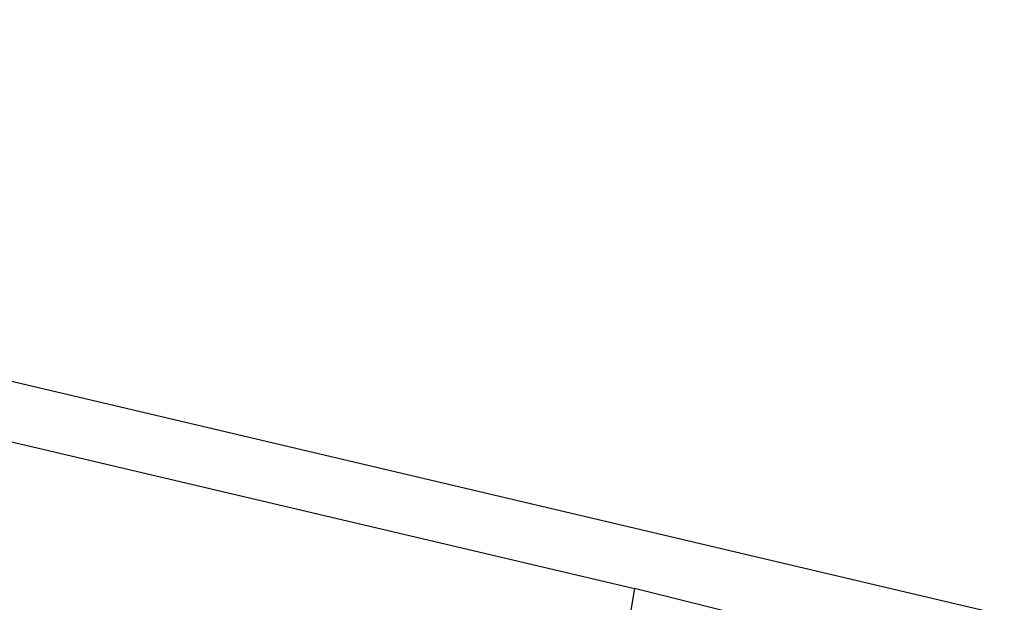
# Model space of a CAD drawing. Header units: feet. Extents: x -79 to 198, y -22 to 181.
# Tile 256 of 256: x 85.97 to 86.893, y 152.712 to 153.258. Entities that reach past the tile are written whole.
import ezdxf

# ---------------------------------------------------------------- set-up
doc = ezdxf.new("R2010")
doc.units = ezdxf.units.FT
doc.layers.add('A-LINEA', color=7, linetype='CONTINUOUS')

msp = doc.modelspace()

# ---------------------------------------------------------------- linework, layer by layer
at = {"layer": 'A-LINEA'}
for p, q in [((91.3067, 151.6578), (77.5733, 154.8978)), ((77.8933, 154.7644), (86.5467, 152.7244)), ((86.5467, 152.7244), (86.5467, 152.7244)), ((86.5467, 152.7244), (86.5467, 152.7244)), ((86.5467, 152.7244), (86.5467, 152.7244))]:
    msp.add_line(p, q, dxfattribs=at)
msp.add_lwpolyline([(86.68, 152.6044), (86.68, 152.6178), (86.6933, 152.6178), (86.7067, 152.6844), (86.5467, 152.7244), (86.5467, 152.7244), (86.5333, 152.6444), (86.5467, 152.6311)], dxfattribs=at)
msp.add_lwpolyline([(86.68, 152.6044), (86.68, 152.6178), (86.6933, 152.6178), (86.7067, 152.6844), (86.5467, 152.7244), (86.5467, 152.7244), (86.5333, 152.6444), (86.5467, 152.6311)], dxfattribs=at)
msp.add_lwpolyline([(86.68, 152.6044), (86.68, 152.6178), (86.6933, 152.6178), (86.7067, 152.6844), (86.5467, 152.7244), (86.5467, 152.7244), (86.5333, 152.6444), (86.5467, 152.6311)], dxfattribs=at)

doc.saveas('drawing.dxf')
